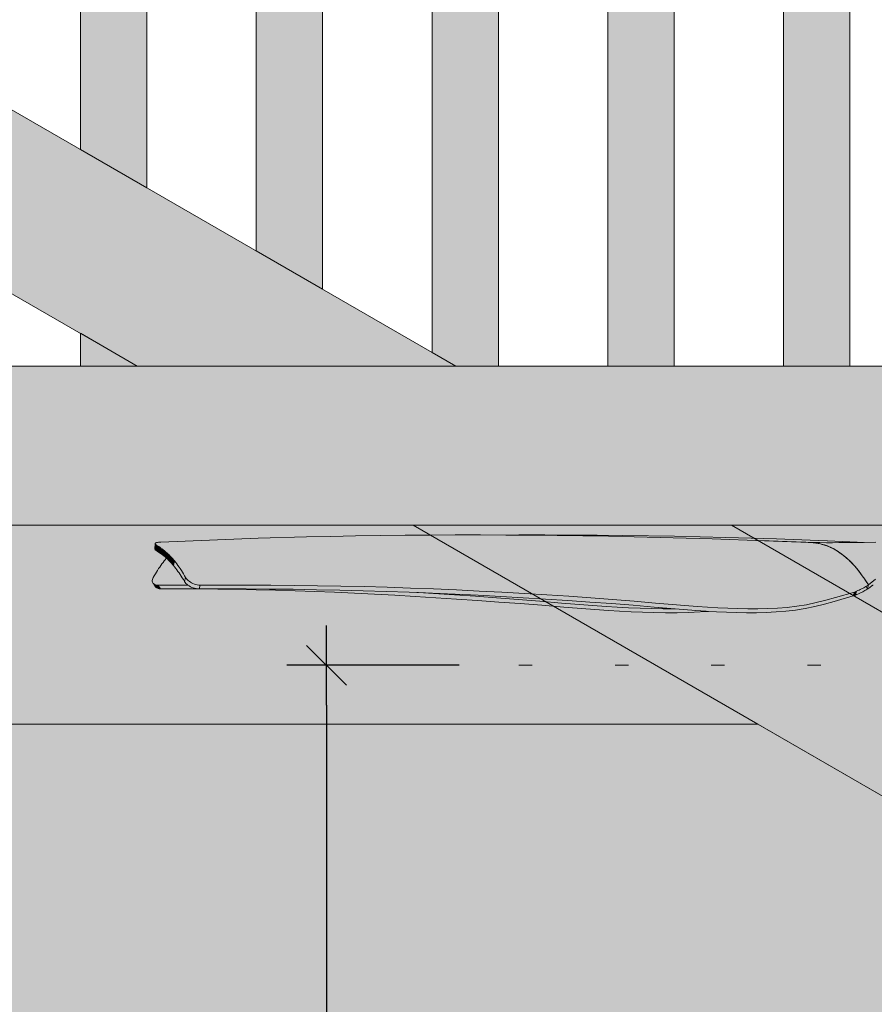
# Model space of a CAD drawing. Header units: millimetres. Extents: x 1567 to 2756, y -116 to 725.
# Tile 15 of 256: x 1781 to 1794, y 201 to 216. Entities that reach past the tile are written whole.
import ezdxf

# ---------------------------------------------------------------- set-up
doc = ezdxf.new("R2010")
doc.units = ezdxf.units.MM
doc.linetypes.add('CADWORK_2', pattern=[1.45, 0.2, -1.25])
doc.layers.add('Ech.1_50', color=7, linetype='Continuous')
doc.styles.add('tahoma-z-r', font='txt', dxfattribs={"width": 0.704918})
doc.dimstyles.new('ISO-25', dxfattribs={"dimtxt": 2.5, "dimasz": 2.5, "dimexe": 1.25, "dimexo": 0.625, "dimtad": 1, "dimtxsty": 'Standard', "dimcen": 2.5, "dimadec": 0, "dimazin": 0, "dimtfac": 1, "dimtmove": 0, "dimatfit": 3, "dimfxl": 1, "dimarcsym": 0})

# ---------------------------------------------------------------- blocks, each defined once
blk = doc.blocks.new('cw-dimension-symbol2')
at = {"color": 0, "linetype": 'Continuous', "lineweight": -2}
for p, q in [((-0.5, -0.5), (0.5, 0.5)), ((-1, 0), (1, 0))]:
    blk.add_line(p, q, dxfattribs=at)
blk = doc.blocks.new('*D117')
at = {"layer": 'Defpoints', "color": 0}
for p in [(1787.538, 205.904), (1785.538, 148.016), (1787.538, 148.016)]:
    blk.add_point(p, dxfattribs=at)
at = {"layer": 'Ech.1_50', "color": 0, "linetype": 'Continuous', "lineweight": -2}
for p, q in [((1787.538, 205.904), (1784.938, 205.904)), ((1785.538, 205.304), (1785.538, 148.616)), ((1787.538, 148.016), (1784.938, 148.016))]:
    blk.add_line(p, q, dxfattribs=at)
at = {"layer": 'Ech.1_50', "color": 0, "lineweight": -2, "xscale": 0.6000000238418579, "yscale": 0.6000000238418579, "zscale": 0.6000000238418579}
for p, rotation in [((1785.538, 205.904), 90), ((1785.538, 148.016), 270)]:
    blk.add_blockref('cw-dimension-symbol2', p, dxfattribs=dict(at, rotation=rotation))
at = {"layer": 'Ech.1_50', "color": 7, "linetype": 'Continuous', "lineweight": 5, "insert": (1783.288, 176.96), "char_height": 2.5, "attachment_point": 5, "rotation": 90, "style": 'tahoma-z-r'}
blk.add_mtext('2890', dxfattribs=at)

msp = doc.modelspace()

# ---------------------------------------------------------------- hatches: boundary and pattern name
at = {"layer": 'Ech.1_50', "linetype": 'Continuous', "lineweight": 5, "true_color": 0xe0d9d1, "transparency": 33554687}
for points in [[(1739.681, 238.016), (1734.881, 238.016), (1782.685, 210.416), (1787.485, 210.416), (1739.681, 238.016)], [(1791.642, 208.016), (1786.842, 208.016), (1796.078, 202.684), (1796.078, 205.455), (1791.642, 208.016)]]:
    msp.add_hatch(color=254, dxfattribs=at).paths.add_polyline_path(points)
at = {"layer": 'Ech.1_50', "linetype": 'Continuous', "lineweight": 5, "true_color": 0xeaddd7, "transparency": 33554687}
for points in [[(1782.828, 238.016), (1781.828, 238.016), (1781.828, 213.682), (1782.828, 213.105), (1782.828, 238.016)], [(1785.478, 238.016), (1784.478, 238.016), (1784.478, 212.152), (1785.478, 211.575), (1785.478, 238.016)], [(1788.128, 238.016), (1787.128, 238.016), (1787.128, 210.622), (1787.485, 210.416), (1788.128, 210.416), (1788.128, 238.016)], [(1789.778, 210.416), (1790.778, 210.416), (1790.778, 238.016), (1789.778, 238.016), (1789.778, 210.416)], [(1793.428, 238.016), (1792.428, 238.016), (1792.428, 210.416), (1793.428, 210.416), (1793.428, 238.016)], [(1781.828, 210.416), (1782.685, 210.416), (1781.828, 210.911), (1781.828, 210.416)]]:
    msp.add_hatch(color=254, dxfattribs=at).paths.add_polyline_path(points)
at = {"layer": 'Ech.1_50', "linetype": 'Continuous', "lineweight": 5, "true_color": 0xd4c4b3, "transparency": 33554687}
msp.add_hatch(color=9, dxfattribs=at).paths.add_polyline_path([(1699.078, 208.016), (1796.078, 208.016), (1796.078, 210.416), (1734.21, 210.416), (1734.21, 210.379), (1731.81, 210.379), (1731.81, 210.416), (1699.078, 210.416), (1699.078, 208.016)])
at = {"layer": 'Ech.1_50', "linetype": 'Continuous', "lineweight": 5, "true_color": 0xf3f3f3, "transparency": 33554687}
for points in [[(1699.078, 205.016), (1792.039, 205.016), (1786.842, 208.016), (1699.078, 208.016), (1699.078, 205.016)], [(1796.078, 208.016), (1791.642, 208.016), (1796.078, 205.455), (1796.078, 208.016)]]:
    msp.add_hatch(color=7, dxfattribs=at).paths.add_polyline_path(points)
at = {"layer": 'Ech.1_50', "linetype": 'Continuous', "lineweight": 5, "true_color": 0xb9b9b9, "transparency": 33554687}
h = msp.add_hatch(color=9, dxfattribs=at)
h.paths.add_polyline_path([(1787.86, 207.869), (1787.479, 207.869), (1787.1, 207.867), (1786.723, 207.864), (1786.348, 207.86), (1785.975, 207.855), (1785.605, 207.848), (1785.237, 207.839), (1784.506, 207.819), (1783.773, 207.792), (1783.038, 207.761), (1783.02, 207.759), (1783.003, 207.758), (1782.989, 207.755), (1782.977, 207.753), (1782.967, 207.749), (1782.961, 207.745), (1782.957, 207.741), (1782.956, 207.737), (1782.955, 207.736), (1782.957, 207.73), (1782.962, 207.724), (1782.97, 207.718), (1782.979, 207.711), (1782.987, 207.707), (1782.995, 207.702), (1783.002, 207.698), (1783.01, 207.693), (1783.017, 207.688), (1783.025, 207.683), (1783.032, 207.678), (1783.039, 207.673), (1783.047, 207.667), (1783.054, 207.662), (1783.058, 207.659), (1783.062, 207.656), (1783.066, 207.653), (1783.07, 207.65), (1783.074, 207.647), (1783.078, 207.644), (1783.082, 207.64), (1783.086, 207.637), (1783.09, 207.634), (1783.094, 207.631), (1783.106, 207.621), (1783.118, 207.61), (1783.129, 207.6), (1783.141, 207.589), (1783.152, 207.579), (1783.164, 207.567), (1783.175, 207.556), (1783.187, 207.544), (1783.198, 207.532), (1783.209, 207.52), (1783.213, 207.516), (1783.217, 207.512), (1783.22, 207.507), (1783.224, 207.503), (1783.228, 207.499), (1783.231, 207.495), (1783.235, 207.49), (1783.239, 207.486), (1783.242, 207.482), (1783.246, 207.477), (1783.264, 207.455), (1783.281, 207.432), (1783.299, 207.409), (1783.316, 207.385), (1783.333, 207.361), (1783.35, 207.335), (1783.366, 207.309), (1783.382, 207.282), (1783.398, 207.255), (1783.414, 207.228), (1783.424, 207.213), (1783.436, 207.198), (1783.45, 207.183), (1783.467, 207.17), (1783.485, 207.157), (1783.504, 207.145), (1783.524, 207.135), (1783.546, 207.127), (1783.568, 207.12), (1783.59, 207.116), (1783.613, 207.113), (1783.635, 207.112), (1784.344, 207.114), (1784.697, 207.112), (1785.05, 207.109), (1785.403, 207.104), (1785.754, 207.098), (1786.105, 207.09), (1786.454, 207.08), (1786.803, 207.068), (1787.15, 207.055), (1787.495, 207.04), (1787.838, 207.024), (1788.18, 207.006), (1788.52, 206.986), (1788.857, 206.966), (1789.191, 206.944), (1789.523, 206.921), (1789.851, 206.897), (1790.176, 206.871), (1790.497, 206.843), (1790.814, 206.815), (1791.126, 206.79), (1791.281, 206.779), (1791.434, 206.77), (1791.587, 206.764), (1791.738, 206.759), (1791.889, 206.756), (1792.038, 206.756), (1792.187, 206.758), (1792.336, 206.765), (1792.483, 206.777), (1792.629, 206.794), (1792.775, 206.818), (1792.92, 206.849), (1793.064, 206.884), (1793.208, 206.924), (1793.494, 207.009), (1793.505, 207.014), (1793.517, 207.018), (1793.528, 207.023), (1793.546, 207.03), (1793.565, 207.038), (1793.583, 207.046), (1793.601, 207.055), (1793.619, 207.063), (1793.636, 207.072), (1793.652, 207.082), (1793.668, 207.092), (1793.685, 207.102), (1793.7, 207.112), (1793.707, 207.117), (1793.673, 207.169), (1793.638, 207.221), (1793.628, 207.234), (1793.567, 207.319), (1793.557, 207.333), (1793.548, 207.343), (1793.536, 207.358), (1793.53, 207.365), (1793.492, 207.409), (1793.454, 207.449), (1793.416, 207.486), (1793.415, 207.487), (1793.401, 207.499), (1793.335, 207.556), (1793.329, 207.56), (1793.314, 207.571), (1793.295, 207.586), (1793.284, 207.595), (1793.272, 207.602), (1793.255, 207.614), (1793.254, 207.615), (1793.249, 207.619), (1793.238, 207.626), (1793.193, 207.653), (1793.174, 207.663), (1793.17, 207.665), (1793.145, 207.677), (1793.137, 207.682), (1793.128, 207.686), (1793.096, 207.7), (1793.086, 207.704), (1793.043, 207.719), (1793, 207.731), (1792.995, 207.732), (1792.993, 207.732), (1792.982, 207.734), (1792.914, 207.747), (1792.834, 207.755), (1792.833, 207.756), (1792.832, 207.756), (1792.798, 207.757), (1792.763, 207.758), (1792.757, 207.759), (1792.686, 207.761), (1792.617, 207.763), (1792.547, 207.766), (1792.479, 207.768), (1792.411, 207.771), (1792.344, 207.774), (1792.277, 207.776), (1792.211, 207.779), (1792.142, 207.782), (1791.351, 207.809), (1790.958, 207.821), (1790.567, 207.832), (1790.176, 207.841), (1789.788, 207.849), (1789.013, 207.861), (1788.627, 207.865), (1788.243, 207.868), (1787.86, 207.869)])
h.paths.add_polyline_path([(1793.548, 207.343), (1793.567, 207.32), (1793.567, 207.319), (1793.548, 207.343), (1793.54, 207.353), (1793.53, 207.365), (1793.538, 207.355), (1793.548, 207.343)])
for points in [[(1782.961, 207.641), (1782.97, 207.635), (1782.979, 207.711), (1782.97, 207.718), (1782.962, 207.724), (1782.957, 207.73), (1782.955, 207.736), (1782.948, 207.659), (1782.948, 207.658), (1782.949, 207.653), (1782.953, 207.647), (1782.961, 207.641)], [(1782.97, 207.635), (1782.978, 207.63), (1782.985, 207.626), (1782.992, 207.621), (1783, 207.617), (1783.007, 207.612), (1783.014, 207.607), (1783.021, 207.602), (1783.029, 207.597), (1783.036, 207.592), (1783.043, 207.587), (1783.054, 207.662), (1783.047, 207.667), (1783.039, 207.673), (1783.032, 207.678), (1783.025, 207.683), (1783.017, 207.688), (1783.01, 207.693), (1783.002, 207.698), (1782.995, 207.702), (1782.987, 207.707), (1782.979, 207.711), (1782.97, 207.635)], [(1795.854, 207.776), (1795.842, 207.776), (1795.829, 207.776), (1795.817, 207.776), (1795.805, 207.776), (1795.793, 207.776), (1795.781, 207.776), (1795.769, 207.775), (1795.757, 207.775), (1795.745, 207.775), (1795.733, 207.775), (1795.721, 207.775), (1795.71, 207.775), (1795.698, 207.775), (1795.686, 207.775), (1795.674, 207.775), (1795.663, 207.775), (1795.651, 207.775), (1795.639, 207.775), (1795.628, 207.774), (1795.616, 207.774), (1795.604, 207.774), (1795.593, 207.774), (1795.581, 207.774), (1795.57, 207.774), (1795.559, 207.774), (1795.548, 207.773), (1795.537, 207.773), (1795.527, 207.773), (1795.516, 207.773), (1795.506, 207.773), (1795.496, 207.773), (1795.486, 207.773), (1795.476, 207.773), (1795.467, 207.772), (1795.457, 207.772), (1795.447, 207.772), (1795.437, 207.772), (1795.427, 207.772), (1795.406, 207.771), (1795.372, 207.771), (1795.294, 207.77), (1795.273, 207.769), (1795.262, 207.769), (1795.252, 207.769), (1795.242, 207.769), (1795.231, 207.769), (1795.221, 207.769), (1795.211, 207.768), (1795.201, 207.768), (1795.192, 207.768), (1795.182, 207.768), (1795.172, 207.768), (1795.161, 207.768), (1795.15, 207.768), (1795.14, 207.767), (1795.129, 207.767), (1795.119, 207.767), (1795.11, 207.767), (1795.107, 207.767), (1795.101, 207.767), (1795.101, 207.767), (1795.092, 207.767), (1795.089, 207.767), (1795.089, 207.767), (1795.086, 207.767), (1795.084, 207.767), (1795.079, 207.767), (1795.076, 207.767), (1795.069, 207.767), (1795.035, 207.767), (1794.973, 207.767), (1794.905, 207.767), (1794.831, 207.766), (1794.754, 207.766), (1794.674, 207.766), (1794.511, 207.765), (1794.345, 207.764), (1794.175, 207.763), (1794.088, 207.762), (1794, 207.761), (1793.819, 207.759), (1793.634, 207.757), (1793.448, 207.754), (1793.261, 207.753), (1793.167, 207.752), (1793.072, 207.752), (1792.975, 207.753), (1792.878, 207.755), (1792.855, 207.755), (1792.852, 207.755), (1792.849, 207.756), (1792.844, 207.756), (1792.835, 207.756), (1792.914, 207.747), (1792.982, 207.734), (1792.993, 207.732), (1792.995, 207.732), (1793, 207.731), (1793.043, 207.719), (1793.086, 207.704), (1793.096, 207.7), (1793.109, 207.694), (1793.145, 207.678), (1793.193, 207.653), (1793.238, 207.626), (1793.284, 207.595), (1793.329, 207.56), (1793.375, 207.523), (1793.401, 207.499), (1793.415, 207.487), (1793.416, 207.486), (1793.418, 207.484), (1793.419, 207.482), (1793.463, 207.439), (1793.506, 207.393), (1793.53, 207.365), (1793.53, 207.365), (1793.54, 207.353), (1793.548, 207.343), (1793.589, 207.29), (1793.629, 207.234), (1793.633, 207.229), (1793.638, 207.221), (1793.707, 207.117), (1793.813, 207.202), (1793.916, 207.285), (1794.02, 207.365), (1794.075, 207.401), (1794.133, 207.435), (1794.195, 207.467), (1794.259, 207.496), (1794.325, 207.523), (1794.394, 207.549), (1794.465, 207.572), (1794.538, 207.594), (1794.613, 207.614), (1794.69, 207.632), (1794.769, 207.649), (1794.849, 207.665), (1794.931, 207.679), (1795.015, 207.693), (1795.101, 207.705), (1795.187, 207.717), (1795.275, 207.727), (1795.365, 207.737), (1795.455, 207.746), (1795.547, 207.753), (1795.641, 207.759), (1795.736, 207.763), (1795.832, 207.766), (1795.88, 207.766), (1795.881, 207.766), (1795.927, 207.767), (1795.928, 207.767), (1795.975, 207.767), (1796.022, 207.767), (1796.114, 207.767), (1796.203, 207.767), (1796.29, 207.767), (1796.332, 207.767), (1796.373, 207.767), (1796.413, 207.767), (1796.451, 207.767), (1796.455, 207.767), (1796.467, 207.767), (1796.474, 207.767), (1796.478, 207.767), (1796.491, 207.767), (1796.573, 207.767), (1796.575, 207.767), (1796.575, 207.77), (1796.575, 207.773), (1796.566, 207.768), (1796.555, 207.768), (1796.545, 207.768), (1796.535, 207.768), (1796.525, 207.769), (1796.513, 207.769), (1796.501, 207.769), (1796.487, 207.769), (1796.473, 207.769), (1796.459, 207.77), (1796.43, 207.77), (1796.419, 207.771), (1796.406, 207.771), (1796.394, 207.771), (1796.381, 207.771), (1796.368, 207.771), (1796.355, 207.772), (1796.342, 207.772), (1796.33, 207.772), (1796.317, 207.772), (1796.305, 207.772), (1796.293, 207.772), (1796.281, 207.773), (1796.269, 207.773), (1796.258, 207.773), (1796.246, 207.773), (1796.234, 207.773), (1796.114, 207.774), (1796.09, 207.774), (1796.078, 207.774), (1796.066, 207.775), (1796.054, 207.775), (1796.042, 207.775), (1796.029, 207.775), (1796.017, 207.775), (1796.004, 207.775), (1795.992, 207.775), (1795.98, 207.775), (1795.967, 207.775), (1795.955, 207.775), (1795.942, 207.775), (1795.93, 207.775), (1795.917, 207.776), (1795.904, 207.776), (1795.892, 207.776), (1795.879, 207.776), (1795.866, 207.776), (1795.854, 207.776)], [(1783.043, 207.587), (1783.047, 207.584), (1783.051, 207.581), (1783.055, 207.578), (1783.059, 207.575), (1783.063, 207.572), (1783.066, 207.569), (1783.07, 207.566), (1783.074, 207.563), (1783.078, 207.56), (1783.082, 207.557), (1783.094, 207.631), (1783.09, 207.634), (1783.086, 207.637), (1783.082, 207.64), (1783.078, 207.644), (1783.074, 207.647), (1783.07, 207.65), (1783.066, 207.653), (1783.062, 207.656), (1783.058, 207.659), (1783.054, 207.662), (1783.043, 207.587)], [(1783.082, 207.557), (1783.093, 207.547), (1783.105, 207.537), (1783.116, 207.527), (1783.128, 207.517), (1783.139, 207.507), (1783.15, 207.496), (1783.161, 207.485), (1783.172, 207.473), (1783.183, 207.462), (1783.194, 207.45), (1783.209, 207.52), (1783.198, 207.532), (1783.187, 207.544), (1783.175, 207.556), (1783.164, 207.567), (1783.152, 207.579), (1783.141, 207.589), (1783.129, 207.6), (1783.118, 207.61), (1783.106, 207.621), (1783.094, 207.631), (1783.082, 207.557)], [(1782.996, 207.112), (1783.447, 207.113), (1783.432, 207.125), (1783.418, 207.139), (1783.406, 207.154), (1783.395, 207.169), (1783.38, 207.196), (1783.364, 207.222), (1783.348, 207.247), (1783.332, 207.272), (1783.316, 207.297), (1783.299, 207.32), (1783.282, 207.343), (1783.265, 207.365), (1783.248, 207.387), (1783.23, 207.409), (1783.227, 207.413), (1783.223, 207.417), (1783.22, 207.422), (1783.216, 207.426), (1783.212, 207.43), (1783.209, 207.434), (1783.205, 207.438), (1783.202, 207.442), (1783.198, 207.446), (1783.194, 207.45), (1783.183, 207.462), (1783.172, 207.473), (1783.161, 207.485), (1783.15, 207.496), (1783.139, 207.507), (1783.128, 207.517), (1783.126, 207.518), (1783.124, 207.516), (1783.121, 207.512), (1783.117, 207.507), (1783.113, 207.503), (1783.11, 207.499), (1783.106, 207.495), (1783.102, 207.49), (1783.099, 207.486), (1783.095, 207.482), (1783.092, 207.477), (1783.074, 207.455), (1783.057, 207.432), (1783.04, 207.409), (1783.023, 207.385), (1783.006, 207.361), (1782.99, 207.335), (1782.973, 207.309), (1782.958, 207.282), (1782.942, 207.255), (1782.926, 207.228), (1782.919, 207.213), (1782.914, 207.198), (1782.912, 207.183), (1782.912, 207.17), (1782.915, 207.157), (1782.92, 207.145), (1782.922, 207.144), (1782.928, 207.135), (1782.938, 207.127), (1782.95, 207.12), (1782.964, 207.116), (1782.979, 207.113), (1782.996, 207.112)], [(1783.194, 207.45), (1783.198, 207.446), (1783.202, 207.442), (1783.205, 207.438), (1783.209, 207.434), (1783.212, 207.43), (1783.216, 207.426), (1783.22, 207.422), (1783.223, 207.417), (1783.227, 207.413), (1783.23, 207.409), (1783.246, 207.477), (1783.242, 207.482), (1783.239, 207.486), (1783.235, 207.49), (1783.231, 207.495), (1783.228, 207.499), (1783.224, 207.503), (1783.22, 207.507), (1783.217, 207.512), (1783.213, 207.516), (1783.209, 207.52), (1783.194, 207.45)], [(1783.23, 207.409), (1783.248, 207.387), (1783.265, 207.365), (1783.282, 207.343), (1783.299, 207.32), (1783.316, 207.297), (1783.332, 207.272), (1783.348, 207.247), (1783.364, 207.222), (1783.38, 207.196), (1783.395, 207.169), (1783.414, 207.228), (1783.398, 207.255), (1783.382, 207.282), (1783.366, 207.309), (1783.35, 207.335), (1783.333, 207.361), (1783.316, 207.385), (1783.299, 207.409), (1783.281, 207.432), (1783.264, 207.455), (1783.246, 207.477), (1783.23, 207.409)], [(1793.557, 207.333), (1793.548, 207.343), (1793.567, 207.32), (1793.557, 207.333)], [(1782.996, 207.112), (1782.979, 207.113), (1782.964, 207.116), (1782.95, 207.12), (1782.938, 207.127), (1782.928, 207.135), (1782.958, 207.089), (1782.958, 207.089), (1782.966, 207.079), (1782.976, 207.071), (1782.988, 207.065), (1783.002, 207.06), (1783.017, 207.058), (1783.034, 207.057), (1782.996, 207.112)], [(1790.646, 206.697), (1790.821, 206.697), (1790.996, 206.701), (1791.171, 206.708), (1791.297, 206.717), (1791.262, 206.719), (1791.107, 206.729), (1790.795, 206.753), (1790.767, 206.756), (1790.611, 206.756), (1790.437, 206.759), (1790.264, 206.764), (1790.092, 206.77), (1789.921, 206.779), (1789.751, 206.79), (1789.414, 206.815), (1789.081, 206.843), (1788.751, 206.871), (1788.425, 206.897), (1788.102, 206.921), (1787.782, 206.944), (1787.466, 206.966), (1787.152, 206.986), (1786.924, 207.001), (1786.786, 207.006), (1786.438, 207.018), (1786.088, 207.028), (1785.737, 207.037), (1785.385, 207.044), (1785.033, 207.05), (1784.679, 207.054), (1784.325, 207.056), (1783.616, 207.057), (1783.594, 207.058), (1783.572, 207.06), (1783.55, 207.065), (1783.528, 207.071), (1783.507, 207.079), (1783.486, 207.089), (1783.467, 207.1), (1783.449, 207.112), (1783.447, 207.113), (1782.996, 207.112), (1783.034, 207.057), (1783.609, 207.056), (1783.897, 207.054), (1784.187, 207.05), (1784.478, 207.044), (1784.771, 207.037), (1785.065, 207.028), (1785.361, 207.018), (1785.659, 207.006), (1785.959, 206.993), (1786.262, 206.978), (1786.567, 206.961), (1786.874, 206.943), (1787.185, 206.923), (1787.498, 206.903), (1787.815, 206.881), (1788.135, 206.858), (1788.458, 206.835), (1788.784, 206.809), (1789.115, 206.781), (1789.448, 206.753), (1789.786, 206.729), (1789.956, 206.719), (1790.128, 206.71), (1790.3, 206.704), (1790.473, 206.699), (1790.646, 206.697)], [(1783.635, 207.112), (1783.613, 207.113), (1783.59, 207.116), (1783.568, 207.12), (1783.546, 207.127), (1783.524, 207.135), (1783.504, 207.145), (1783.485, 207.157), (1783.467, 207.17), (1783.45, 207.183), (1783.436, 207.198), (1783.424, 207.213), (1783.414, 207.228), (1783.395, 207.169), (1783.406, 207.154), (1783.418, 207.139), (1783.432, 207.125), (1783.449, 207.112), (1783.467, 207.1), (1783.486, 207.089), (1783.507, 207.079), (1783.528, 207.071), (1783.55, 207.065), (1783.572, 207.06), (1783.594, 207.058), (1783.616, 207.057), (1783.635, 207.112)], [(1783.616, 207.057), (1784.325, 207.056), (1784.679, 207.054), (1785.033, 207.05), (1785.385, 207.044), (1785.737, 207.037), (1786.088, 207.028), (1786.438, 207.018), (1786.786, 207.006), (1787.133, 206.993), (1787.478, 206.978), (1787.822, 206.961), (1788.163, 206.943), (1788.503, 206.923), (1788.84, 206.903), (1789.174, 206.881), (1789.506, 206.858), (1789.834, 206.835), (1790.158, 206.809), (1790.479, 206.781), (1790.795, 206.753), (1791.107, 206.729), (1791.262, 206.719), (1791.415, 206.71), (1791.567, 206.704), (1791.718, 206.699), (1791.869, 206.697), (1792.018, 206.697), (1792.167, 206.701), (1792.315, 206.708), (1792.462, 206.72), (1792.609, 206.737), (1792.754, 206.761), (1792.9, 206.792), (1793.044, 206.827), (1793.189, 206.866), (1793.476, 206.95), (1793.494, 207.009), (1793.208, 206.924), (1793.064, 206.884), (1792.92, 206.849), (1792.775, 206.818), (1792.629, 206.794), (1792.483, 206.777), (1792.336, 206.765), (1792.187, 206.758), (1792.038, 206.756), (1791.889, 206.756), (1791.738, 206.759), (1791.587, 206.764), (1791.434, 206.77), (1791.281, 206.779), (1791.126, 206.79), (1790.814, 206.815), (1790.497, 206.843), (1790.176, 206.871), (1789.851, 206.897), (1789.523, 206.921), (1789.191, 206.944), (1788.857, 206.966), (1788.52, 206.986), (1788.18, 207.006), (1787.838, 207.024), (1787.495, 207.04), (1787.15, 207.055), (1786.803, 207.068), (1786.454, 207.08), (1786.105, 207.09), (1785.754, 207.098), (1785.403, 207.104), (1785.05, 207.109), (1784.697, 207.112), (1784.344, 207.114), (1783.635, 207.112), (1783.616, 207.057)], [(1793.511, 206.963), (1793.529, 206.971), (1793.548, 206.978), (1793.567, 206.986), (1793.585, 206.995), (1793.603, 207.003), (1793.62, 207.012), (1793.637, 207.022), (1793.653, 207.031), (1793.67, 207.041), (1793.686, 207.051), (1793.689, 207.062), (1793.67, 207.092), (1793.685, 207.102), (1793.7, 207.112), (1793.668, 207.092), (1793.652, 207.082), (1793.636, 207.072), (1793.619, 207.063), (1793.601, 207.055), (1793.583, 207.046), (1793.565, 207.038), (1793.546, 207.03), (1793.528, 207.023), (1793.511, 206.963)], [(1790.611, 206.756), (1790.767, 206.756), (1790.479, 206.781), (1790.158, 206.809), (1789.834, 206.835), (1789.506, 206.858), (1789.174, 206.881), (1788.84, 206.903), (1788.503, 206.923), (1788.163, 206.943), (1787.822, 206.961), (1787.478, 206.978), (1787.133, 206.993), (1786.924, 207.001), (1787.152, 206.986), (1787.466, 206.966), (1787.782, 206.944), (1788.102, 206.921), (1788.425, 206.897), (1788.751, 206.871), (1789.081, 206.843), (1789.414, 206.815), (1789.751, 206.79), (1789.921, 206.779), (1790.092, 206.77), (1790.264, 206.764), (1790.437, 206.759), (1790.611, 206.756)], [(1793.476, 206.95), (1793.488, 206.954), (1793.499, 206.959), (1793.511, 206.963), (1793.528, 207.023), (1793.517, 207.018), (1793.505, 207.014), (1793.494, 207.009), (1793.476, 206.95)]]:
    msp.add_hatch(color=9, dxfattribs=at).paths.add_polyline_path(points)
at = {"layer": 'Ech.1_50', "linetype": 'Continuous', "lineweight": 5, "true_color": 0xfdfdfd, "transparency": 33554687}
msp.add_hatch(color=7, dxfattribs=at).paths.add_polyline_path([(1792.039, 205.016), (1699.078, 205.016), (1699.078, 148.016), (1796.078, 148.016), (1796.078, 202.684), (1792.039, 205.016)])

# ---------------------------------------------------------------- linework, layer by layer
at = {"layer": 'Ech.1_50', "color": 250, "linetype": 'Continuous', "lineweight": 5}
for p, q in [((1788.436, 207.869), (1788.243, 207.868)), ((1788.831, 207.869), (1788.436, 207.869)), ((1789.224, 207.868), (1788.831, 207.869)), ((1789.615, 207.865), (1789.224, 207.868)), ((1790.006, 207.861), (1789.615, 207.865)), ((1790.783, 207.849), (1790.006, 207.861)), ((1791.17, 207.841), (1790.783, 207.849)), ((1791.555, 207.832), (1791.17, 207.841)), ((1791.939, 207.821), (1791.555, 207.832)), ((1792.322, 207.809), (1791.939, 207.821)), ((1793.083, 207.782), (1792.322, 207.809)), ((1792.834, 207.756), (1792.833, 207.756)), ((1792.835, 207.756), (1792.833, 207.756)), ((1792.834, 207.755), (1792.833, 207.756)), ((1792.835, 207.756), (1792.834, 207.756)), ((1792.835, 207.756), (1792.835, 207.756)), ((1792.886, 207.753), (1792.854, 207.755)), ((1792.86, 207.755), (1792.855, 207.755)), ((1792.908, 207.751), (1792.886, 207.753)), ((1792.907, 207.751), (1792.892, 207.752)), ((1792.91, 207.75), (1792.906, 207.751)), ((1792.919, 207.749), (1792.907, 207.751)), ((1792.947, 207.743), (1792.908, 207.751)), ((1792.919, 207.749), (1792.91, 207.75)), ((1792.919, 207.749), (1792.912, 207.75)), ((1792.94, 207.744), (1792.919, 207.749)), ((1792.982, 207.734), (1792.947, 207.743)), ((1793.043, 207.717), (1792.993, 207.732)), ((1792.995, 207.731), (1792.993, 207.732)), ((1792.994, 207.732), (1792.993, 207.732)), ((1793.087, 207.703), (1793.042, 207.718)), ((1793.095, 207.699), (1793.043, 207.717)), ((1793.109, 207.694), (1793.087, 207.703)), ((1793.649, 207.757), (1793.088, 207.782)), ((1793.096, 207.7), (1793.091, 207.701)), ((1793.174, 207.664), (1793.145, 207.678)), ((1793.254, 207.615), (1793.173, 207.663)), ((1793.215, 207.64), (1793.174, 207.664)), ((1793.248, 207.619), (1793.174, 207.663)), ((1793.238, 207.625), (1793.215, 207.64)), ((1793.248, 207.618), (1793.248, 207.619)), ((1793.314, 207.571), (1793.255, 207.614)), ((1793.693, 207.055), (1793.707, 207.117)), ((1793.734, 207.083), (1793.722, 207.074)), ((1793.735, 207.084), (1793.734, 207.083)), ((1793.736, 207.085), (1793.735, 207.084)), ((1793.738, 207.085), (1793.736, 207.085)), ((1793.739, 207.086), (1793.738, 207.085)), ((1793.74, 207.087), (1793.739, 207.086)), ((1793.741, 207.088), (1793.74, 207.087)), ((1793.743, 207.089), (1793.741, 207.088)), ((1793.744, 207.09), (1793.743, 207.089)), ((1793.745, 207.091), (1793.744, 207.09)), ((1793.747, 207.092), (1793.745, 207.091)), ((1793.748, 207.093), (1793.747, 207.092)), ((1793.749, 207.094), (1793.748, 207.093)), ((1793.75, 207.095), (1793.749, 207.094)), ((1793.752, 207.095), (1793.75, 207.095)), ((1793.753, 207.096), (1793.752, 207.095)), ((1793.754, 207.097), (1793.753, 207.096)), ((1793.755, 207.098), (1793.754, 207.097)), ((1793.757, 207.099), (1793.755, 207.098)), ((1793.758, 207.1), (1793.757, 207.099)), ((1793.759, 207.101), (1793.758, 207.1)), ((1793.765, 207.105), (1793.759, 207.101)), ((1793.766, 207.106), (1793.765, 207.105)), ((1793.765, 207.105), (1793.765, 207.105)), ((1793.767, 207.106), (1793.766, 207.106)), ((1793.768, 207.107), (1793.767, 207.107)), ((1793.767, 207.107), (1793.767, 207.106)), ((1793.769, 207.108), (1793.768, 207.108)), ((1793.768, 207.108), (1793.768, 207.107)), ((1793.77, 207.109), (1793.769, 207.108)), ((1793.771, 207.11), (1793.77, 207.109)), ((1793.77, 207.109), (1793.77, 207.109)), ((1793.772, 207.11), (1793.771, 207.11)), ((1793.773, 207.111), (1793.772, 207.111)), ((1793.772, 207.111), (1793.772, 207.11)), ((1793.774, 207.111), (1793.773, 207.111)), ((1793.776, 207.113), (1793.774, 207.112)), ((1793.774, 207.112), (1793.774, 207.111)), ((1793.775, 207.112), (1793.774, 207.112)), ((1793.776, 207.113), (1793.775, 207.112)), ((1793.777, 207.114), (1793.776, 207.113)), ((1793.776, 207.113), (1793.776, 207.113)), ((1793.777, 207.114), (1793.777, 207.114)), ((1793.693, 207.056), (1793.686, 207.051)), ((1793.695, 207.056), (1793.693, 207.055)), ((1793.694, 207.055), (1793.693, 207.055)), ((1793.694, 207.056), (1793.694, 207.055)), ((1793.695, 207.056), (1793.694, 207.056)), ((1793.696, 207.057), (1793.695, 207.056)), ((1793.696, 207.057), (1793.695, 207.056)), ((1793.697, 207.058), (1793.696, 207.057)), ((1793.697, 207.058), (1793.696, 207.057)), ((1793.696, 207.057), (1793.696, 207.057)), ((1793.698, 207.059), (1793.697, 207.058)), ((1793.698, 207.058), (1793.697, 207.058)), ((1793.699, 207.059), (1793.698, 207.058)), ((1793.699, 207.059), (1793.698, 207.059)), ((1793.7, 207.06), (1793.699, 207.059)), ((1793.7, 207.06), (1793.699, 207.059)), ((1793.699, 207.059), (1793.699, 207.059)), ((1793.701, 207.061), (1793.7, 207.06)), ((1793.701, 207.06), (1793.7, 207.06)), ((1793.702, 207.061), (1793.701, 207.061)), ((1793.702, 207.061), (1793.701, 207.06)), ((1793.722, 207.074), (1793.702, 207.061))]:
    msp.add_line(p, q, dxfattribs=at)
at = {"layer": 'Ech.1_50', "color": 7, "linetype": 'Continuous', "lineweight": 5}
for points in [[(1739.681, 238.016), (1734.881, 238.016), (1782.685, 210.416), (1787.485, 210.416), (1739.681, 238.016)], [(1782.828, 238.016), (1781.828, 238.016), (1781.828, 213.682), (1782.828, 213.105), (1782.828, 238.016)], [(1785.478, 238.016), (1784.478, 238.016), (1784.478, 212.152), (1785.478, 211.575), (1785.478, 238.016)], [(1788.128, 238.016), (1787.128, 238.016), (1787.128, 210.622), (1787.485, 210.416), (1788.128, 210.416), (1788.128, 238.016)], [(1789.778, 210.416), (1790.778, 210.416), (1790.778, 238.016), (1789.778, 238.016), (1789.778, 210.416)], [(1793.428, 238.016), (1792.428, 238.016), (1792.428, 210.416), (1793.428, 210.416), (1793.428, 238.016)], [(1781.828, 210.416), (1782.685, 210.416), (1781.828, 210.911), (1781.828, 210.416)], [(1699.078, 208.016), (1796.078, 208.016), (1796.078, 210.416), (1734.21, 210.416), (1734.21, 210.379), (1731.81, 210.379), (1731.81, 210.416), (1699.078, 210.416), (1699.078, 208.016)], [(1699.078, 205.016), (1792.039, 205.016), (1786.842, 208.016), (1699.078, 208.016), (1699.078, 205.016)], [(1791.642, 208.016), (1786.842, 208.016), (1796.078, 202.684), (1796.078, 205.455), (1791.642, 208.016)], [(1796.078, 208.016), (1791.642, 208.016), (1796.078, 205.455), (1796.078, 208.016)], [(1787.86, 207.869), (1787.479, 207.869), (1787.1, 207.867), (1786.723, 207.864), (1786.348, 207.86), (1785.975, 207.855), (1785.605, 207.848), (1785.237, 207.839), (1784.506, 207.819), (1783.773, 207.792), (1783.038, 207.761), (1783.02, 207.759), (1783.003, 207.758), (1782.989, 207.755), (1782.977, 207.753), (1782.967, 207.749), (1782.961, 207.745), (1782.957, 207.741), (1782.956, 207.737), (1782.955, 207.736), (1782.957, 207.73), (1782.962, 207.724), (1782.97, 207.718), (1782.979, 207.711), (1782.987, 207.707), (1782.995, 207.702), (1783.002, 207.698), (1783.01, 207.693), (1783.017, 207.688), (1783.025, 207.683), (1783.032, 207.678), (1783.039, 207.673), (1783.047, 207.667), (1783.054, 207.662), (1783.058, 207.659), (1783.062, 207.656), (1783.066, 207.653), (1783.07, 207.65), (1783.074, 207.647), (1783.078, 207.644), (1783.082, 207.64), (1783.086, 207.637), (1783.09, 207.634), (1783.094, 207.631), (1783.106, 207.621), (1783.118, 207.61), (1783.129, 207.6), (1783.141, 207.589), (1783.152, 207.579), (1783.164, 207.567), (1783.175, 207.556), (1783.187, 207.544), (1783.198, 207.532), (1783.209, 207.52), (1783.213, 207.516), (1783.217, 207.512), (1783.22, 207.507), (1783.224, 207.503), (1783.228, 207.499), (1783.231, 207.495), (1783.235, 207.49), (1783.239, 207.486), (1783.242, 207.482), (1783.246, 207.477), (1783.264, 207.455), (1783.281, 207.432), (1783.299, 207.409), (1783.316, 207.385), (1783.333, 207.361), (1783.35, 207.335), (1783.366, 207.309), (1783.382, 207.282), (1783.398, 207.255), (1783.414, 207.228), (1783.424, 207.213), (1783.436, 207.198), (1783.45, 207.183), (1783.467, 207.17), (1783.485, 207.157), (1783.504, 207.145), (1783.524, 207.135), (1783.546, 207.127), (1783.568, 207.12), (1783.59, 207.116), (1783.613, 207.113), (1783.635, 207.112), (1784.344, 207.114), (1784.697, 207.112), (1785.05, 207.109), (1785.403, 207.104), (1785.754, 207.098), (1786.105, 207.09), (1786.454, 207.08), (1786.803, 207.068), (1787.15, 207.055), (1787.495, 207.04), (1787.838, 207.024), (1788.18, 207.006), (1788.52, 206.986), (1788.857, 206.966), (1789.191, 206.944), (1789.523, 206.921), (1789.851, 206.897), (1790.176, 206.871), (1790.497, 206.843), (1790.814, 206.815), (1791.126, 206.79), (1791.281, 206.779), (1791.434, 206.77), (1791.587, 206.764), (1791.738, 206.759), (1791.889, 206.756), (1792.038, 206.756), (1792.187, 206.758), (1792.336, 206.765), (1792.483, 206.777), (1792.629, 206.794), (1792.775, 206.818), (1792.92, 206.849), (1793.064, 206.884), (1793.208, 206.924), (1793.494, 207.009), (1793.505, 207.014), (1793.517, 207.018), (1793.528, 207.023), (1793.546, 207.03), (1793.565, 207.038), (1793.583, 207.046), (1793.601, 207.055), (1793.619, 207.063), (1793.636, 207.072), (1793.652, 207.082), (1793.668, 207.092), (1793.685, 207.102), (1793.7, 207.112), (1793.707, 207.117), (1793.673, 207.169), (1793.638, 207.221), (1793.628, 207.234), (1793.567, 207.319), (1793.557, 207.333), (1793.548, 207.343), (1793.536, 207.358), (1793.53, 207.365), (1793.492, 207.409), (1793.454, 207.449), (1793.416, 207.486), (1793.415, 207.487), (1793.401, 207.499), (1793.335, 207.556), (1793.329, 207.56), (1793.314, 207.571), (1793.295, 207.586), (1793.284, 207.595), (1793.272, 207.602), (1793.255, 207.614), (1793.254, 207.615), (1793.249, 207.619), (1793.238, 207.626), (1793.193, 207.653), (1793.174, 207.663), (1793.17, 207.665), (1793.145, 207.677), (1793.137, 207.682), (1793.128, 207.686), (1793.096, 207.7), (1793.086, 207.704), (1793.043, 207.719), (1793, 207.731), (1792.995, 207.732), (1792.993, 207.732), (1792.982, 207.734), (1792.914, 207.747), (1792.834, 207.755), (1792.833, 207.756), (1792.832, 207.756), (1792.798, 207.757), (1792.763, 207.758), (1792.757, 207.759), (1792.686, 207.761), (1792.617, 207.763), (1792.547, 207.766), (1792.479, 207.768), (1792.411, 207.771), (1792.344, 207.774), (1792.277, 207.776), (1792.211, 207.779), (1792.142, 207.782), (1791.351, 207.809), (1790.958, 207.821), (1790.567, 207.832), (1790.176, 207.841), (1789.788, 207.849), (1789.013, 207.861), (1788.627, 207.865), (1788.243, 207.868), (1787.86, 207.869)], [(1782.961, 207.641), (1782.97, 207.635), (1782.979, 207.711), (1782.97, 207.718), (1782.962, 207.724), (1782.957, 207.73), (1782.955, 207.736), (1782.948, 207.659), (1782.948, 207.658), (1782.949, 207.653), (1782.953, 207.647), (1782.961, 207.641)], [(1782.97, 207.635), (1782.978, 207.63), (1782.985, 207.626), (1782.992, 207.621), (1783, 207.617), (1783.007, 207.612), (1783.014, 207.607), (1783.021, 207.602), (1783.029, 207.597), (1783.036, 207.592), (1783.043, 207.587), (1783.054, 207.662), (1783.047, 207.667), (1783.039, 207.673), (1783.032, 207.678), (1783.025, 207.683), (1783.017, 207.688), (1783.01, 207.693), (1783.002, 207.698), (1782.995, 207.702), (1782.987, 207.707), (1782.979, 207.711), (1782.97, 207.635)], [(1783.043, 207.587), (1783.047, 207.584), (1783.051, 207.581), (1783.055, 207.578), (1783.059, 207.575), (1783.063, 207.572), (1783.066, 207.569), (1783.07, 207.566), (1783.074, 207.563), (1783.078, 207.56), (1783.082, 207.557), (1783.094, 207.631), (1783.09, 207.634), (1783.086, 207.637), (1783.082, 207.64), (1783.078, 207.644), (1783.074, 207.647), (1783.07, 207.65), (1783.066, 207.653), (1783.062, 207.656), (1783.058, 207.659), (1783.054, 207.662), (1783.043, 207.587)], [(1783.082, 207.557), (1783.093, 207.547), (1783.105, 207.537), (1783.116, 207.527), (1783.128, 207.517), (1783.139, 207.507), (1783.15, 207.496), (1783.161, 207.485), (1783.172, 207.473), (1783.183, 207.462), (1783.194, 207.45), (1783.209, 207.52), (1783.198, 207.532), (1783.187, 207.544), (1783.175, 207.556), (1783.164, 207.567), (1783.152, 207.579), (1783.141, 207.589), (1783.129, 207.6), (1783.118, 207.61), (1783.106, 207.621), (1783.094, 207.631), (1783.082, 207.557)], [(1782.996, 207.112), (1783.447, 207.113), (1783.432, 207.125), (1783.418, 207.139), (1783.406, 207.154), (1783.395, 207.169), (1783.38, 207.196), (1783.364, 207.222), (1783.348, 207.247), (1783.332, 207.272), (1783.316, 207.297), (1783.299, 207.32), (1783.282, 207.343), (1783.265, 207.365), (1783.248, 207.387), (1783.23, 207.409), (1783.227, 207.413), (1783.223, 207.417), (1783.22, 207.422), (1783.216, 207.426), (1783.212, 207.43), (1783.209, 207.434), (1783.205, 207.438), (1783.202, 207.442), (1783.198, 207.446), (1783.194, 207.45), (1783.183, 207.462), (1783.172, 207.473), (1783.161, 207.485), (1783.15, 207.496), (1783.139, 207.507), (1783.128, 207.517), (1783.126, 207.518), (1783.124, 207.516), (1783.121, 207.512), (1783.117, 207.507), (1783.113, 207.503), (1783.11, 207.499), (1783.106, 207.495), (1783.102, 207.49), (1783.099, 207.486), (1783.095, 207.482), (1783.092, 207.477), (1783.074, 207.455), (1783.057, 207.432), (1783.04, 207.409), (1783.023, 207.385), (1783.006, 207.361), (1782.99, 207.335), (1782.973, 207.309), (1782.958, 207.282), (1782.942, 207.255), (1782.926, 207.228), (1782.919, 207.213), (1782.914, 207.198), (1782.912, 207.183), (1782.912, 207.17), (1782.915, 207.157), (1782.92, 207.145), (1782.922, 207.144), (1782.928, 207.135), (1782.938, 207.127), (1782.95, 207.12), (1782.964, 207.116), (1782.979, 207.113), (1782.996, 207.112)], [(1783.194, 207.45), (1783.198, 207.446), (1783.202, 207.442), (1783.205, 207.438), (1783.209, 207.434), (1783.212, 207.43), (1783.216, 207.426), (1783.22, 207.422), (1783.223, 207.417), (1783.227, 207.413), (1783.23, 207.409), (1783.246, 207.477), (1783.242, 207.482), (1783.239, 207.486), (1783.235, 207.49), (1783.231, 207.495), (1783.228, 207.499), (1783.224, 207.503), (1783.22, 207.507), (1783.217, 207.512), (1783.213, 207.516), (1783.209, 207.52), (1783.194, 207.45)], [(1783.23, 207.409), (1783.248, 207.387), (1783.265, 207.365), (1783.282, 207.343), (1783.299, 207.32), (1783.316, 207.297), (1783.332, 207.272), (1783.348, 207.247), (1783.364, 207.222), (1783.38, 207.196), (1783.395, 207.169), (1783.414, 207.228), (1783.398, 207.255), (1783.382, 207.282), (1783.366, 207.309), (1783.35, 207.335), (1783.333, 207.361), (1783.316, 207.385), (1783.299, 207.409), (1783.281, 207.432), (1783.264, 207.455), (1783.246, 207.477), (1783.23, 207.409)], [(1793.548, 207.343), (1793.567, 207.32), (1793.567, 207.319), (1793.548, 207.343), (1793.54, 207.353), (1793.53, 207.365), (1793.538, 207.355), (1793.548, 207.343)], [(1793.557, 207.333), (1793.548, 207.343), (1793.567, 207.32), (1793.557, 207.333)], [(1782.996, 207.112), (1782.979, 207.113), (1782.964, 207.116), (1782.95, 207.12), (1782.938, 207.127), (1782.928, 207.135), (1782.958, 207.089), (1782.958, 207.089), (1782.966, 207.079), (1782.976, 207.071), (1782.988, 207.065), (1783.002, 207.06), (1783.017, 207.058), (1783.034, 207.057), (1782.996, 207.112)], [(1790.646, 206.697), (1790.821, 206.697), (1790.996, 206.701), (1791.171, 206.708), (1791.297, 206.717), (1791.262, 206.719), (1791.107, 206.729), (1790.795, 206.753), (1790.767, 206.756), (1790.611, 206.756), (1790.437, 206.759), (1790.264, 206.764), (1790.092, 206.77), (1789.921, 206.779), (1789.751, 206.79), (1789.414, 206.815), (1789.081, 206.843), (1788.751, 206.871), (1788.425, 206.897), (1788.102, 206.921), (1787.782, 206.944), (1787.466, 206.966), (1787.152, 206.986), (1786.924, 207.001), (1786.786, 207.006), (1786.438, 207.018), (1786.088, 207.028), (1785.737, 207.037), (1785.385, 207.044), (1785.033, 207.05), (1784.679, 207.054), (1784.325, 207.056), (1783.616, 207.057), (1783.594, 207.058), (1783.572, 207.06), (1783.55, 207.065), (1783.528, 207.071), (1783.507, 207.079), (1783.486, 207.089), (1783.467, 207.1), (1783.449, 207.112), (1783.447, 207.113), (1782.996, 207.112), (1783.034, 207.057), (1783.609, 207.056), (1783.897, 207.054), (1784.187, 207.05), (1784.478, 207.044), (1784.771, 207.037), (1785.065, 207.028), (1785.361, 207.018), (1785.659, 207.006), (1785.959, 206.993), (1786.262, 206.978), (1786.567, 206.961), (1786.874, 206.943), (1787.185, 206.923), (1787.498, 206.903), (1787.815, 206.881), (1788.135, 206.858), (1788.458, 206.835), (1788.784, 206.809), (1789.115, 206.781), (1789.448, 206.753), (1789.786, 206.729), (1789.956, 206.719), (1790.128, 206.71), (1790.3, 206.704), (1790.473, 206.699), (1790.646, 206.697)], [(1783.635, 207.112), (1783.613, 207.113), (1783.59, 207.116), (1783.568, 207.12), (1783.546, 207.127), (1783.524, 207.135), (1783.504, 207.145), (1783.485, 207.157), (1783.467, 207.17), (1783.45, 207.183), (1783.436, 207.198), (1783.424, 207.213), (1783.414, 207.228), (1783.395, 207.169), (1783.406, 207.154), (1783.418, 207.139), (1783.432, 207.125), (1783.449, 207.112), (1783.467, 207.1), (1783.486, 207.089), (1783.507, 207.079), (1783.528, 207.071), (1783.55, 207.065), (1783.572, 207.06), (1783.594, 207.058), (1783.616, 207.057), (1783.635, 207.112)], [(1783.616, 207.057), (1784.325, 207.056), (1784.679, 207.054), (1785.033, 207.05), (1785.385, 207.044), (1785.737, 207.037), (1786.088, 207.028), (1786.438, 207.018), (1786.786, 207.006), (1787.133, 206.993), (1787.478, 206.978), (1787.822, 206.961), (1788.163, 206.943), (1788.503, 206.923), (1788.84, 206.903), (1789.174, 206.881), (1789.506, 206.858), (1789.834, 206.835), (1790.158, 206.809), (1790.479, 206.781), (1790.795, 206.753), (1791.107, 206.729), (1791.262, 206.719), (1791.415, 206.71), (1791.567, 206.704), (1791.718, 206.699), (1791.869, 206.697), (1792.018, 206.697), (1792.167, 206.701), (1792.315, 206.708), (1792.462, 206.72), (1792.609, 206.737), (1792.754, 206.761), (1792.9, 206.792), (1793.044, 206.827), (1793.189, 206.866), (1793.476, 206.95), (1793.494, 207.009), (1793.208, 206.924), (1793.064, 206.884), (1792.92, 206.849), (1792.775, 206.818), (1792.629, 206.794), (1792.483, 206.777), (1792.336, 206.765), (1792.187, 206.758), (1792.038, 206.756), (1791.889, 206.756), (1791.738, 206.759), (1791.587, 206.764), (1791.434, 206.77), (1791.281, 206.779), (1791.126, 206.79), (1790.814, 206.815), (1790.497, 206.843), (1790.176, 206.871), (1789.851, 206.897), (1789.523, 206.921), (1789.191, 206.944), (1788.857, 206.966), (1788.52, 206.986), (1788.18, 207.006), (1787.838, 207.024), (1787.495, 207.04), (1787.15, 207.055), (1786.803, 207.068), (1786.454, 207.08), (1786.105, 207.09), (1785.754, 207.098), (1785.403, 207.104), (1785.05, 207.109), (1784.697, 207.112), (1784.344, 207.114), (1783.635, 207.112), (1783.616, 207.057)], [(1793.511, 206.963), (1793.529, 206.971), (1793.548, 206.978), (1793.567, 206.986), (1793.585, 206.995), (1793.603, 207.003), (1793.62, 207.012), (1793.637, 207.022), (1793.653, 207.031), (1793.67, 207.041), (1793.686, 207.051), (1793.689, 207.062), (1793.67, 207.092), (1793.685, 207.102), (1793.7, 207.112), (1793.668, 207.092), (1793.652, 207.082), (1793.636, 207.072), (1793.619, 207.063), (1793.601, 207.055), (1793.583, 207.046), (1793.565, 207.038), (1793.546, 207.03), (1793.528, 207.023), (1793.511, 206.963)], [(1790.611, 206.756), (1790.767, 206.756), (1790.479, 206.781), (1790.158, 206.809), (1789.834, 206.835), (1789.506, 206.858), (1789.174, 206.881), (1788.84, 206.903), (1788.503, 206.923), (1788.163, 206.943), (1787.822, 206.961), (1787.478, 206.978), (1787.133, 206.993), (1786.924, 207.001), (1787.152, 206.986), (1787.466, 206.966), (1787.782, 206.944), (1788.102, 206.921), (1788.425, 206.897), (1788.751, 206.871), (1789.081, 206.843), (1789.414, 206.815), (1789.751, 206.79), (1789.921, 206.779), (1790.092, 206.77), (1790.264, 206.764), (1790.437, 206.759), (1790.611, 206.756)], [(1793.476, 206.95), (1793.488, 206.954), (1793.499, 206.959), (1793.511, 206.963), (1793.528, 207.023), (1793.517, 207.018), (1793.505, 207.014), (1793.494, 207.009), (1793.476, 206.95)], [(1792.039, 205.016), (1699.078, 205.016), (1699.078, 148.016), (1796.078, 148.016), (1796.078, 202.684), (1792.039, 205.016)]]:
    msp.add_lwpolyline(points, close=True, dxfattribs=at)
msp.add_lwpolyline([(1793.819, 207.759), (1793.634, 207.757), (1793.448, 207.754), (1793.261, 207.753), (1793.167, 207.752), (1793.072, 207.752), (1792.975, 207.753), (1792.878, 207.755), (1792.855, 207.755), (1792.852, 207.755), (1792.849, 207.756), (1792.844, 207.756), (1792.835, 207.756), (1792.914, 207.747), (1792.982, 207.734), (1792.993, 207.732), (1792.995, 207.732), (1793, 207.731), (1793.043, 207.719), (1793.086, 207.704), (1793.096, 207.7), (1793.109, 207.694), (1793.145, 207.678), (1793.193, 207.653), (1793.238, 207.626), (1793.284, 207.595), (1793.329, 207.56), (1793.375, 207.523), (1793.401, 207.499), (1793.415, 207.487), (1793.416, 207.486), (1793.418, 207.484), (1793.419, 207.482), (1793.463, 207.439), (1793.506, 207.393), (1793.53, 207.365), (1793.53, 207.365), (1793.54, 207.353), (1793.548, 207.343), (1793.589, 207.29), (1793.629, 207.234), (1793.633, 207.229), (1793.638, 207.221), (1793.707, 207.117), (1793.813, 207.202)], dxfattribs=at)
at = {"layer": 'Ech.1_50', "color": 9, "linetype": 'CADWORK_2', "lineweight": 5, "elevation": 50}
msp.add_lwpolyline([(1785.538, 205.904), (1815.034, 205.904)], dxfattribs=at)

# ---------------------------------------------------------------- dimensions: what is measured, and where the dimension line sits
at = {"layer": 'Ech.1_50', "color": 7, "linetype": 'Continuous', "lineweight": 5}
dim = msp.add_linear_dim(base=(1785.538, 148.016), p1=(1787.538, 205.904), p2=(1787.538, 148.016), angle=270, text='2890', dimstyle='ISO-25', override={"dimtxt": 2.5, "dimasz": 0.6, "dimexe": 0.6, "dimexo": 0, "dimgap": 0, "dimdec": 0, "dimlfac": 1, "dimtxsty": 'tahoma-z-r', "dimblk": 'cw-dimension-symbol2', "dimclrt": 7, "dimtmove": 2}, dxfattribs=at)
dim.commit()
dim.dimension.update_dxf_attribs({"geometry": '*D117', "text_midpoint": (1783.288, 176.96), "dimtype": 161, "text_rotation": 90})

doc.saveas('drawing.dxf')
